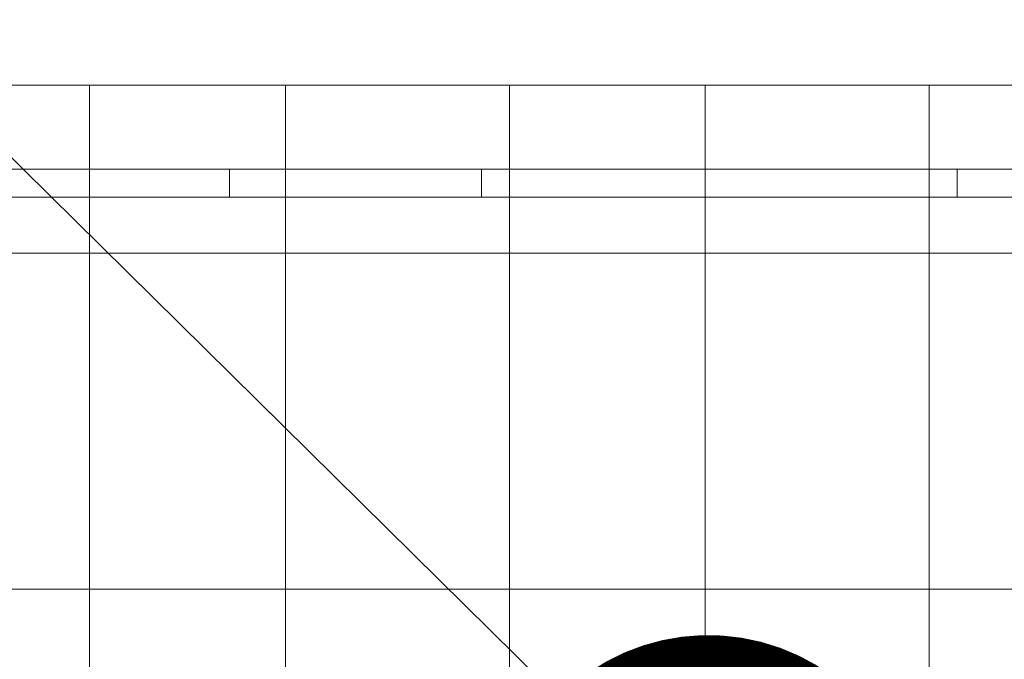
# Model space of a CAD drawing. Header units: inches. Extents: x -79624 to 52587, y -27526 to 10116.
# Tile 240 of 256: x 5760 to 6076, y -7195 to -6990. Entities that reach past the tile are written whole.
import ezdxf
from ezdxf import colors
from ezdxf.entities.mleader import LeaderData, LeaderLine
from ezdxf.math import Vec2, Vec3

# ---------------------------------------------------------------- set-up
doc = ezdxf.new("R2010")
doc.units = ezdxf.units.IN
doc.header["$MEASUREMENT"] = 0
doc.layers.add('- მექანიკური ნაწილი', color=7, linetype='Continuous', lineweight=18)
doc.layers.add('Dimensioning - General', color=7, linetype='Continuous')
doc.styles.add('CT', font='ARIALN.TTF', dxfattribs={"height": 200})
doc.styles.add('GENERATED_STYLE_1', font='txt')
doc.dimstyles.new('GENERATED_STYLE__1', dxfattribs={"dimtxt": 100, "dimasz": 76, "dimexe": 0.18, "dimexo": 0.0625, "dimgap": 0, "dimtad": 0, "dimdec": 0, "dimlfac": 0.1, "dimzin": 0, "dimdsep": 46, "dimtxsty": 'GENERATED_STYLE_1', "dimblk": 'ARROWHEAD_5', "dimblk1": 'ARROWHEAD_5', "dimblk2": 'ARROWHEAD_5', "dimcen": 0.09, "dimse1": 1, "dimse2": 1, "dimclrd": 7, "dimclre": 7, "dimclrt": 7, "dimadec": 0, "dimazin": 0, "dimtfac": 1, "dimtdec": 4, "dimtmove": 0, "dimatfit": 3, "dimfxl": 1, "dimtolj": 1, "dimtzin": 0, "dimarcsym": 0})

# ---------------------------------------------------------------- blocks, each defined once
blk = doc.blocks.new('ARROWHEAD_5')
at = {"linetype": 'Continuous', "lineweight": 0}
blk.add_hatch(color=0, dxfattribs=at).paths.add_polyline_path([(-1, 0.2679), (0, 0), (-1, -0.2679)])
at = {"color": 0, "linetype": 'Continuous', "lineweight": 0}
blk.add_line((0, 0), (-1, 0), dxfattribs=at)
blk = doc.blocks.new('*D249')
at = {"layer": 'Defpoints', "color": 0, "linetype": 'Continuous', "transparency": 16777216}
for p in [(358.56, 209.2), (25258.56, 209.2), (1258.56, -26125.72)]:
    blk.add_point(p, dxfattribs=at)
at = {"layer": 'Dimensioning - General', "color": 7, "linetype": 'Continuous', "lineweight": -2, "transparency": 16777216}
for p, q in [((358.56, 133.2), (358.56, -12795.72)), ((358.56, -26049.72), (358.56, -13148.1))]:
    blk.add_line(p, q, dxfattribs=at)
at = {"layer": 'Dimensioning - General', "color": 7, "linetype": 'Continuous', "lineweight": -2, "transparency": 16777216, "xscale": 76.00000000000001, "yscale": 76.00000000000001, "zscale": 76.00000000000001}
for p, rotation in [((358.56, 209.2), 90), ((358.56, -26125.72), 270)]:
    blk.add_blockref('ARROWHEAD_5', p, dxfattribs=dict(at, rotation=rotation))
at = {"layer": 'Dimensioning - General', "color": 7, "linetype": 'Continuous', "lineweight": 13, "transparency": 16777216, "insert": (358.56, -12971.91), "char_height": 100, "attachment_point": 5, "rotation": 90, "style": 'GENERATED_STYLE_1'}
blk.add_mtext('\\A1;2633', dxfattribs=at)
blk = doc.blocks.new('_DotSmall')
at = {"color": 0, "linetype": 'ByBlock', "const_width": 0.5}
blk.add_lwpolyline([(-0.0625, 0, 1), (0.0625, 0, 1)], format="xyb", close=True, dxfattribs=at)

msp = doc.modelspace()

# ---------------------------------------------------------------- linework, layer by layer
at = {"layer": '- მექანიკური ნაწილი', "color": 7, "lineweight": 0}
for points in [[(5728.96977, -7702.34471), (5782.86193, -7702.34471), (5782.86193, -7199.35115), (5782.86193, -7037.67465), (5845.73613, -7037.67465), (5917.59235, -7037.67465), (5917.59235, -7010.72856), (5845.73613, -7010.72856), (5917.59235, -7010.72856), (5917.59235, -7037.67465), (5980.46655, -7037.67465), (5908.61032, -7037.67465), (5827.77207, -7037.67465), (5764.89788, -7037.67465), (5702.02368, -7037.67465)], [(5755.91585, -7037.67465), (5827.77207, -7037.67465), (5908.61032, -7037.67465), (5980.46655, -7037.67465), (5917.59235, -7037.67465), (5845.73613, -7037.67465), (5845.73613, -7010.72856), (5782.86193, -7010.72856), (5782.86193, -7037.67465), (5845.73613, -7037.67465), (5845.73613, -7010.72856), (5782.86193, -7010.72856), (5782.86193, -7037.67465), (5845.73613, -7037.67465), (5917.59235, -7037.67465), (5845.73613, -7037.67465), (5845.73613, -7199.35115), (5782.86193, -7199.35115), (5782.86193, -7037.67465), (5728.96977, -7037.67465)], [(5728.96977, -7199.35115), (5782.86193, -7199.35115), (5782.86193, -7037.67465), (5845.73613, -7037.67465), (5782.86193, -7037.67465), (5845.73613, -7037.67465), (5782.86193, -7037.67465), (5782.86193, -7010.72856), (5728.96977, -7010.72856), (5782.86193, -7010.72856), (5782.86193, -7037.67465), (5728.96977, -7037.67465)], [(5728.96977, -7046.65667), (5782.86193, -7046.65667), (5845.73613, -7046.65667), (5917.59235, -7046.65667), (5980.46655, -7046.65667), (5908.61032, -7046.65667), (5908.61032, -7037.67465), (5980.46655, -7037.67465), (6052.32277, -7037.67465), (6052.32277, -7010.72856), (6115.19697, -7010.72856), (6115.19697, -7037.67465), (6052.32277, -7037.67465), (5980.46655, -7037.67465), (5980.46655, -7199.35115), (6052.32277, -7199.35115), (6052.32277, -7702.34471), (5980.46655, -7702.34471), (5980.46655, -7855.03918), (5917.59235, -7855.03918), (5917.59235, -7890.96729)], [(5845.73613, -7199.35115), (5845.73613, -7037.67465), (5845.73613, -7010.72856), (5845.73613, -7037.67465), (5917.59235, -7037.67465), (5845.73613, -7037.67465), (5917.59235, -7037.67465), (5845.73613, -7037.67465), (5917.59235, -7037.67465), (5917.59235, -7199.35115)], [(5917.59235, -7010.72856), (5980.46655, -7010.72856)], [(5980.46655, -7037.67465), (5917.59235, -7037.67465), (5917.59235, -7010.72856)], [(5917.59235, -7702.34471), (5917.59235, -7199.35115), (5917.59235, -7037.67465), (5980.46655, -7037.67465), (5980.46655, -7199.35115), (6052.32277, -7199.35115), (6052.32277, -7037.67465), (6115.19697, -7037.67465), (6052.32277, -7037.67465), (6052.32277, -7010.72856), (6115.19697, -7010.72856)], [(5980.46655, -7010.72856), (5980.46655, -7037.67465)], [(6052.32277, -7702.34471), (6052.32277, -7199.35115), (6052.32277, -7037.67465), (5980.46655, -7037.67465), (5980.46655, -7010.72856), (6052.32277, -7010.72856), (5980.46655, -7010.72856), (5980.46655, -7037.67465), (6052.32277, -7037.67465), (6052.32277, -7199.35115), (6115.19697, -7199.35115), (6178.07116, -7199.35115), (6178.07116, -7702.34471)], [(5764.89788, -7037.67465), (5702.02368, -7037.67465), (5764.89788, -7037.67465)], [(5702.02368, -7037.67465), (5764.89788, -7037.67465), (5702.02368, -7037.67465)], [(5702.02368, -7037.67465), (5764.89788, -7037.67465), (5827.77207, -7037.67465), (5908.61032, -7037.67465), (5980.46655, -7037.67465), (5917.59235, -7037.67465), (5980.46655, -7037.67465), (5908.61032, -7037.67465), (5827.77207, -7037.67465), (5764.89788, -7037.67465), (5702.02368, -7037.67465)], [(5702.02368, -7037.67465), (5764.89788, -7037.67465), (5827.77207, -7037.67465), (5908.61032, -7037.67465), (5980.46655, -7037.67465), (5917.59235, -7037.67465), (5908.61032, -7037.67465), (5917.59235, -7037.67465), (5908.61032, -7037.67465), (5917.59235, -7037.67465), (5908.61032, -7037.67465), (5917.59235, -7037.67465), (5908.61032, -7037.67465), (5917.59235, -7037.67465), (5917.59235, -7199.35115)], [(5728.96977, -7199.35115), (5782.86193, -7199.35115), (5782.86193, -7037.67465), (5728.96977, -7037.67465), (5782.86193, -7037.67465), (5728.96977, -7037.67465), (5782.86193, -7037.67465), (5728.96977, -7037.67465)], [(5917.59235, -7890.96729), (5917.59235, -7855.03918), (5845.73613, -7855.03918), (5917.59235, -7855.03918), (5917.59235, -7702.34471), (5980.46655, -7702.34471), (5980.46655, -7199.35115), (5917.59235, -7199.35115), (5845.73613, -7199.35115), (5917.59235, -7199.35115), (5845.73613, -7199.35115), (5845.73613, -7702.34471), (5917.59235, -7702.34471), (5845.73613, -7702.34471), (5782.86193, -7702.34471), (5782.86193, -7199.35115), (5845.73613, -7199.35115), (5782.86193, -7199.35115), (5845.73613, -7199.35115), (5845.73613, -7037.67465), (5782.86193, -7037.67465), (5728.96977, -7037.67465), (5782.86193, -7037.67465), (5728.96977, -7037.67465)], [(5980.46655, -7199.35115), (5980.46655, -7037.67465), (5980.46655, -7046.65667), (5908.61032, -7046.65667), (5908.61032, -7037.67465), (5908.61032, -7046.65667), (5980.46655, -7046.65667), (5980.46655, -7037.67465), (6061.3048, -7037.67465), (6061.3048, -7046.65667), (5980.46655, -7046.65667), (5980.46655, -7037.67465), (5908.61032, -7037.67465), (5899.6283, -7037.67465), (5908.61032, -7037.67465), (5899.6283, -7037.67465), (5908.61032, -7037.67465), (5899.6283, -7037.67465), (5908.61032, -7037.67465), (5899.6283, -7037.67465), (5908.61032, -7037.67465), (5899.6283, -7037.67465), (5908.61032, -7037.67465), (5899.6283, -7037.67465), (5908.61032, -7037.67465), (5827.77207, -7037.67465), (5827.77207, -7046.65667), (5908.61032, -7046.65667), (5899.6283, -7046.65667), (5908.61032, -7046.65667), (5917.59235, -7046.65667), (5908.61032, -7046.65667), (5899.6283, -7046.65667), (5908.61032, -7046.65667), (5917.59235, -7046.65667), (5908.61032, -7046.65667), (5980.46655, -7046.65667), (5917.59235, -7046.65667), (5845.73613, -7046.65667), (5782.86193, -7046.65667), (5728.96977, -7046.65667)], [(5827.77207, -7037.67465), (5755.91585, -7037.67465), (5755.91585, -7046.65667)], [(5980.46655, -7702.34471), (5980.46655, -7199.35115), (5980.46655, -7037.67465), (5917.59235, -7037.67465), (5908.61032, -7037.67465), (5917.59235, -7037.67465), (5908.61032, -7037.67465), (5917.59235, -7037.67465), (5980.46655, -7037.67465), (5908.61032, -7037.67465), (5827.77207, -7037.67465), (5755.91585, -7037.67465)], [(5827.77207, -7037.67465), (5764.89788, -7037.67465), (5827.77207, -7037.67465)], [(5764.89788, -7037.67465), (5764.89788, -7037.67465)], [(5764.89788, -7037.67465), (5764.89788, -7037.67465)], [(5764.89788, -7037.67465), (5827.77207, -7037.67465), (5764.89788, -7037.67465)], [(5764.89788, -7037.67465), (5764.89788, -7037.67465)], [(5764.89788, -7037.67465), (5764.89788, -7037.67465)], [(5764.89788, -7037.67465), (5764.89788, -7037.67465)], [(5764.89788, -7037.67465), (5773.87991, -7037.67465)], [(5773.87991, -7037.67465), (5764.89788, -7037.67465)], [(5764.89788, -7037.67465), (5764.89788, -7037.67465)], [(5764.89788, -7037.67465), (5773.87991, -7037.67465)], [(5773.87991, -7037.67465), (5764.89788, -7037.67465)], [(5773.87991, -7037.67465), (5764.89788, -7037.67465)], [(5764.89788, -7037.67465), (5764.89788, -7037.67465)], [(5764.89788, -7037.67465), (5773.87991, -7037.67465)], [(5773.87991, -7037.67465), (5764.89788, -7037.67465)], [(5764.89788, -7037.67465), (5764.89788, -7037.67465)], [(5764.89788, -7037.67465), (5773.87991, -7037.67465)], [(5773.87991, -7037.67465), (5773.87991, -7037.67465)], [(5773.87991, -7037.67465), (5773.87991, -7037.67465)], [(5773.87991, -7037.67465), (5773.87991, -7037.67465)], [(5773.87991, -7037.67465), (5773.87991, -7037.67465)], [(5773.87991, -7037.67465), (5773.87991, -7037.67465)], [(5773.87991, -7037.67465), (5782.86193, -7037.67465)], [(5782.86193, -7037.67465), (5773.87991, -7037.67465)], [(5773.87991, -7037.67465), (5773.87991, -7037.67465)], [(5773.87991, -7037.67465), (5773.87991, -7037.67465)], [(5773.87991, -7037.67465), (5773.87991, -7037.67465)], [(5773.87991, -7037.67465), (5782.86193, -7037.67465)], [(5782.86193, -7037.67465), (5773.87991, -7037.67465)], [(5773.87991, -7037.67465), (5773.87991, -7037.67465)], [(5773.87991, -7037.67465), (5773.87991, -7037.67465)], [(5782.86193, -7037.67465), (5782.86193, -7037.67465)], [(5782.86193, -7037.67465), (5782.86193, -7037.67465)], [(5908.61032, -7037.67465), (5827.77207, -7037.67465), (5908.61032, -7037.67465)], [(5827.77207, -7037.67465), (5827.77207, -7037.67465)], [(5827.77207, -7037.67465), (5827.77207, -7037.67465)], [(5827.77207, -7037.67465), (5908.61032, -7037.67465), (5827.77207, -7037.67465)], [(5827.77207, -7046.65667), (5827.77207, -7037.67465)], [(5845.73613, -7199.35115), (5845.73613, -7037.67465), (5917.59235, -7037.67465), (5917.59235, -7199.35115)], [(5899.6283, -7037.67465), (5899.6283, -7037.67465)], [(5899.6283, -7037.67465), (5899.6283, -7037.67465)], [(5899.6283, -7037.67465), (5899.6283, -7037.67465)], [(5899.6283, -7037.67465), (5899.6283, -7037.67465)], [(5899.6283, -7037.67465), (5899.6283, -7037.67465)], [(5899.6283, -7037.67465), (5899.6283, -7037.67465)], [(5980.46655, -7037.67465), (5908.61032, -7037.67465), (5980.46655, -7037.67465)], [(5908.61032, -7037.67465), (5908.61032, -7037.67465)], [(5908.61032, -7037.67465), (5908.61032, -7037.67465)], [(5908.61032, -7037.67465), (5980.46655, -7037.67465), (5908.61032, -7037.67465)], [(5908.61032, -7037.67465), (5908.61032, -7037.67465)], [(5908.61032, -7037.67465), (5908.61032, -7037.67465)], [(5908.61032, -7037.67465), (5908.61032, -7037.67465)], [(5908.61032, -7037.67465), (5908.61032, -7037.67465)], [(5908.61032, -7037.67465), (5908.61032, -7037.67465)], [(5908.61032, -7037.67465), (5908.61032, -7037.67465)], [(5908.61032, -7037.67465), (5908.61032, -7037.67465)], [(5908.61032, -7037.67465), (5908.61032, -7037.67465)], [(5908.61032, -7037.67465), (5908.61032, -7037.67465)], [(5908.61032, -7037.67465), (5908.61032, -7037.67465)], [(5908.61032, -7037.67465), (5908.61032, -7037.67465)], [(5908.61032, -7037.67465), (5908.61032, -7037.67465)], [(5908.61032, -7037.67465), (5908.61032, -7037.67465)], [(5908.61032, -7037.67465), (5908.61032, -7037.67465)], [(5908.61032, -7037.67465), (5908.61032, -7037.67465)], [(5908.61032, -7037.67465), (5908.61032, -7037.67465)], [(5917.59235, -7037.67465), (5917.59235, -7037.67465)], [(5917.59235, -7037.67465), (5917.59235, -7037.67465)], [(5917.59235, -7037.67465), (5917.59235, -7037.67465)], [(5917.59235, -7037.67465), (5917.59235, -7037.67465)], [(5917.59235, -7037.67465), (5917.59235, -7037.67465)], [(5917.59235, -7037.67465), (5917.59235, -7037.67465)], [(5980.46655, -7037.67465), (5980.46655, -7037.67465)], [(5980.46655, -7037.67465), (6061.3048, -7037.67465), (5980.46655, -7037.67465)], [(6061.3048, -7037.67465), (5980.46655, -7037.67465), (6061.3048, -7037.67465)], [(5980.46655, -7037.67465), (5980.46655, -7037.67465)], [(6052.32277, -7037.67465), (5980.46655, -7037.67465), (6061.3048, -7037.67465)], [(6052.32277, -7037.67465), (5980.46655, -7037.67465), (6061.3048, -7037.67465)], [(6052.32277, -7037.67465), (5980.46655, -7037.67465), (6061.3048, -7037.67465)], [(6052.32277, -7037.67465), (5980.46655, -7037.67465), (6061.3048, -7037.67465)], [(6115.19697, -7037.67465), (6052.32277, -7037.67465), (6052.32277, -7199.35115), (6115.19697, -7199.35115), (6052.32277, -7199.35115), (6115.19697, -7199.35115), (6052.32277, -7199.35115), (6061.3048, -7199.35115), (6052.32277, -7199.35115), (6061.3048, -7199.35115), (6052.32277, -7199.35115), (6061.3048, -7199.35115), (6052.32277, -7199.35115), (6061.3048, -7199.35115), (6052.32277, -7199.35115), (5980.46655, -7199.35115), (6061.3048, -7199.35115), (6133.16102, -7199.35115)], [(6052.32277, -7037.67465), (6115.19697, -7037.67465)], [(6115.19697, -7037.67465), (6052.32277, -7037.67465)], [(6052.32277, -7037.67465), (6115.19697, -7037.67465)], [(6115.19697, -7037.67465), (6052.32277, -7037.67465)], [(6061.3048, -7037.67465), (6052.32277, -7037.67465)], [(6052.32277, -7037.67465), (6052.32277, -7037.67465)], [(6052.32277, -7037.67465), (6061.3048, -7037.67465)], [(6061.3048, -7037.67465), (6052.32277, -7037.67465)], [(6052.32277, -7037.67465), (6052.32277, -7037.67465)], [(6052.32277, -7037.67465), (6061.3048, -7037.67465)], [(6061.3048, -7037.67465), (6052.32277, -7037.67465)], [(6052.32277, -7037.67465), (6052.32277, -7037.67465)], [(6052.32277, -7037.67465), (6061.3048, -7037.67465)], [(6061.3048, -7037.67465), (6052.32277, -7037.67465)], [(6052.32277, -7037.67465), (6052.32277, -7037.67465)], [(6052.32277, -7037.67465), (6061.3048, -7037.67465)], [(6061.3048, -7037.67465), (6052.32277, -7037.67465)], [(6052.32277, -7037.67465), (6052.32277, -7037.67465)], [(6052.32277, -7037.67465), (6061.3048, -7037.67465)], [(6061.3048, -7037.67465), (6052.32277, -7037.67465)], [(6052.32277, -7037.67465), (6052.32277, -7037.67465)], [(6052.32277, -7037.67465), (6061.3048, -7037.67465)], [(6115.19697, -7037.67465), (6052.32277, -7037.67465), (6115.19697, -7037.67465)], [(6061.3048, -7037.67465), (6061.3048, -7037.67465)], [(6061.3048, -7037.67465), (6133.16102, -7037.67465), (6061.3048, -7037.67465)], [(6133.16102, -7037.67465), (6061.3048, -7037.67465), (6133.16102, -7037.67465)], [(6061.3048, -7037.67465), (6061.3048, -7037.67465)], [(6061.3048, -7037.67465), (6133.16102, -7037.67465)], [(6133.16102, -7037.67465), (6061.3048, -7037.67465)], [(6061.3048, -7037.67465), (6133.16102, -7037.67465)], [(6133.16102, -7037.67465), (6061.3048, -7037.67465)], [(6061.3048, -7037.67465), (6061.3048, -7037.67465)], [(6061.3048, -7037.67465), (6061.3048, -7037.67465)], [(6061.3048, -7037.67465), (6061.3048, -7037.67465)], [(6061.3048, -7037.67465), (6061.3048, -7037.67465)], [(6061.3048, -7037.67465), (6061.3048, -7037.67465)], [(6061.3048, -7037.67465), (6061.3048, -7037.67465)], [(6133.16102, -7037.67465), (6061.3048, -7037.67465), (6061.3048, -7046.65667)], [(6061.3048, -7037.67465), (6133.16102, -7037.67465), (6133.16102, -7046.65667)], [(6061.3048, -7046.65667), (6061.3048, -7037.67465)], [(6061.3048, -7037.67465), (6061.3048, -7037.67465)], [(6061.3048, -7037.67465), (6061.3048, -7037.67465)], [(5755.91585, -7046.65667), (5827.77207, -7046.65667)], [(5827.77207, -7046.65667), (5755.91585, -7046.65667)], [(5755.91585, -7046.65667), (5827.77207, -7046.65667)], [(5764.89788, -7046.65667), (5764.89788, -7046.65667)], [(5773.87991, -7046.65667), (5764.89788, -7046.65667)], [(5764.89788, -7046.65667), (5764.89788, -7046.65667)], [(5764.89788, -7046.65667), (5773.87991, -7046.65667)], [(5773.87991, -7046.65667), (5773.87991, -7046.65667)], [(5773.87991, -7046.65667), (5773.87991, -7046.65667)], [(5773.87991, -7046.65667), (5773.87991, -7046.65667)], [(5773.87991, -7046.65667), (5773.87991, -7046.65667)], [(5773.87991, -7046.65667), (5782.86193, -7046.65667)], [(5782.86193, -7046.65667), (5773.87991, -7046.65667)], [(5773.87991, -7046.65667), (5773.87991, -7046.65667)], [(5773.87991, -7046.65667), (5773.87991, -7046.65667)], [(5782.86193, -7046.65667), (5782.86193, -7046.65667)], [(5782.86193, -7046.65667), (5782.86193, -7046.65667)], [(5908.61032, -7046.65667), (5827.77207, -7046.65667)], [(5827.77207, -7046.65667), (5908.61032, -7046.65667)], [(5899.6283, -7046.65667), (5899.6283, -7046.65667)], [(5899.6283, -7046.65667), (5899.6283, -7046.65667)], [(5908.61032, -7046.65667), (5908.61032, -7046.65667)], [(5908.61032, -7046.65667), (5908.61032, -7046.65667)], [(5908.61032, -7046.65667), (5908.61032, -7046.65667)], [(5908.61032, -7046.65667), (5908.61032, -7046.65667)], [(5908.61032, -7046.65667), (5908.61032, -7046.65667)], [(5908.61032, -7046.65667), (5908.61032, -7046.65667)], [(5917.59235, -7046.65667), (5917.59235, -7046.65667)], [(5917.59235, -7046.65667), (5917.59235, -7046.65667)], [(6061.3048, -7046.65667), (6052.32277, -7046.65667)], [(6052.32277, -7046.65667), (6052.32277, -7046.65667)], [(6052.32277, -7046.65667), (6061.3048, -7046.65667)], [(6061.3048, -7046.65667), (6052.32277, -7046.65667)], [(6052.32277, -7046.65667), (6052.32277, -7046.65667)], [(6052.32277, -7046.65667), (6061.3048, -7046.65667)], [(6061.3048, -7046.65667), (6133.16102, -7046.65667)], [(6133.16102, -7046.65667), (6061.3048, -7046.65667)], [(6061.3048, -7046.65667), (6061.3048, -7046.65667)], [(6061.3048, -7046.65667), (6061.3048, -7046.65667)]]:
    msp.add_lwpolyline(points, dxfattribs=at)
for points in [[(5917.59235, -7037.67465), (5980.46655, -7037.67465), (5980.46655, -7010.72856), (5917.59235, -7010.72856)], [(6052.32277, -7037.67465), (6052.32277, -7010.72856)], [(5755.91585, -7037.67465), (5827.77207, -7037.67465), (5827.77207, -7046.65667), (5755.91585, -7046.65667)], [(5764.89788, -7037.67465), (5773.87991, -7037.67465)], [(5764.89788, -7037.67465), (5773.87991, -7037.67465)], [(5845.73613, -7037.67465), (5782.86193, -7037.67465)], [(5827.77207, -7037.67465), (5908.61032, -7037.67465), (5908.61032, -7046.65667), (5827.77207, -7046.65667)], [(6061.3048, -7037.67465), (5980.46655, -7037.67465), (5980.46655, -7046.65667), (6061.3048, -7046.65667)], [(6061.3048, -7037.67465), (5980.46655, -7037.67465), (6052.32277, -7037.67465), (5980.46655, -7037.67465), (6061.3048, -7037.67465), (6133.16102, -7037.67465)], [(5773.87991, -7046.65667), (5764.89788, -7046.65667)], [(5773.87991, -7046.65667), (5782.86193, -7046.65667)], [(6061.3048, -7046.65667), (5980.46655, -7046.65667), (6052.32277, -7046.65667), (6115.19697, -7046.65667), (6178.07116, -7046.65667), (6231.96333, -7046.65667), (6276.87347, -7046.65667), (6312.80158, -7046.65667), (6357.71172, -7046.65667), (6375.67577, -7046.65667), (6357.71172, -7046.65667), (6312.80158, -7046.65667), (6276.87347, -7046.65667), (6231.96333, -7046.65667), (6178.07116, -7046.65667), (6115.19697, -7046.65667), (6052.32277, -7046.65667), (5980.46655, -7046.65667), (6061.3048, -7046.65667), (6133.16102, -7046.65667)]]:
    msp.add_lwpolyline(points, close=True, dxfattribs=at)
at = {"layer": '- მექანიკური ნაწილი', "color": 8, "lineweight": 0, "true_color": 0x767676}
for points in [[(5728.96977, -7064.62073), (5782.86193, -7064.62073), (5782.86193, -7172.40506), (5728.96977, -7172.40506)], [(5782.86193, -7064.62073), (5845.73613, -7064.62073), (5845.73613, -7172.40506), (5782.86193, -7172.40506)], [(5845.73613, -7064.62073), (5782.86193, -7064.62073), (5782.86193, -7172.40506), (5845.73613, -7172.40506)], [(5845.73613, -7064.62073), (5917.59235, -7064.62073), (5917.59235, -7172.40506), (5845.73613, -7172.40506)], [(5917.59235, -7064.62073), (5980.46655, -7064.62073), (5980.46655, -7172.40506), (5917.59235, -7172.40506)], [(5980.46655, -7064.62073), (5917.59235, -7064.62073), (5917.59235, -7172.40506), (5980.46655, -7172.40506)], [(6052.32277, -7064.62073), (5980.46655, -7064.62073), (5980.46655, -7172.40506), (6052.32277, -7172.40506)], [(5980.46655, -7064.62073), (6052.32277, -7064.62073), (6052.32277, -7172.40506), (5980.46655, -7172.40506)], [(6115.19697, -7064.62073), (6052.32277, -7064.62073), (6052.32277, -7172.40506), (6115.19697, -7172.40506)], [(6052.32277, -7064.62073), (6115.19697, -7064.62073), (6115.19697, -7172.40506), (6052.32277, -7172.40506)]]:
    msp.add_lwpolyline(points, close=True, dxfattribs=at)
for points in [[(5782.86193, -7064.62073), (5728.96977, -7064.62073), (5728.96977, -7172.40506)], [(5782.86193, -7172.40506), (5782.86193, -7064.62073)], [(5917.59235, -7064.62073), (5845.73613, -7064.62073), (5845.73613, -7172.40506)], [(5917.59235, -7172.40506), (5917.59235, -7064.62073)], [(5728.96977, -7172.40506), (5782.86193, -7172.40506)], [(5845.73613, -7172.40506), (5917.59235, -7172.40506)]]:
    msp.add_lwpolyline(points, dxfattribs=at)

# ---------------------------------------------------------------- dimensions: what is measured, and where the dimension line sits
at = {"layer": 'Dimensioning - General', "color": 7, "linetype": 'Continuous', "lineweight": 13}
dim = msp.add_linear_dim(base=(358.55594, 209.20337), p1=(1258.55593, -26125.72241), p2=(25258.55593, 209.20337), angle=90, dimstyle='GENERATED_STYLE__1', dxfattribs=at)
dim.commit()
dim.dimension.update_dxf_attribs({"geometry": '*D249', "text_midpoint": (358.55594, -12971.91402), "dimtype": 160, "text_rotation": 90})

# ---------------------------------------------------------------- leaders
at = {"layer": '- მექანიკური ნაწილი', "color": 7}
ml = msp.add_multileader_mtext('Standard', dxfattribs=at)
ml.set_content('{\\fSylfaen|b1|i0|c0|p18;FDB-ROOF  \\fSylfaen|b0|i0|c0|p18;\\C1;QF-4            \\C7;N2XH FE180 E90-4X2.5}', color=7, style='CT')
ml.set_leader_properties()
ml.set_arrow_properties(name='DOTSMALL')
ml.build(insert=Vec2(0, 0))
ml.multileader.update_dxf_attribs({"has_dogleg": 0, "text_left_attachment_type": 6, "text_right_attachment_type": 6, "dogleg_length": 9, "arrow_head_size": 215.76216})
ctx = ml.context
ctx.base_point, ctx.char_height, ctx.arrow_head_size, ctx.landing_gap_size, ctx.plane_origin = Vec3(4404.3436, -5698.79462), 214.21600799, 215.76216, 71.92072, Vec3(-16312.78055, -26107.8537)
ctx.left_attachment, ctx.right_attachment, ctx.text_align_type = 6, 6, 1
notes = []
notes.append((ctx, [(1, (1, 1, 0), (4395.3436, -5698.79462), (1, 0), 9, [(2, [(5981.41107, -7254.60492)], 0, [])])]))
ctx.mtext.insert, ctx.mtext.width, ctx.mtext.defined_height, ctx.mtext.alignment, ctx.mtext.flow_direction = Vec3(6035.81144, -5441.73541), 3165.613385, 305.10903, 2, 5
for ctx, leaders in notes:
    for number, flags, end, landing, length, lines in leaders:
        leader = LeaderData()
        leader.index, (leader.has_last_leader_line, leader.has_dogleg_vector, leader.attachment_direction) = number, flags
        leader.last_leader_point, leader.dogleg_vector, leader.dogleg_length = Vec3(end), Vec3(landing), length
        for number, points, colour, breaks in lines:
            line = LeaderLine()
            line.index, line.vertices, line.color, line.breaks = number, Vec3.list(points), colors.encode_raw_color(colour), breaks
            leader.lines.append(line)
        ctx.leaders.append(leader)

doc.saveas('drawing.dxf')
